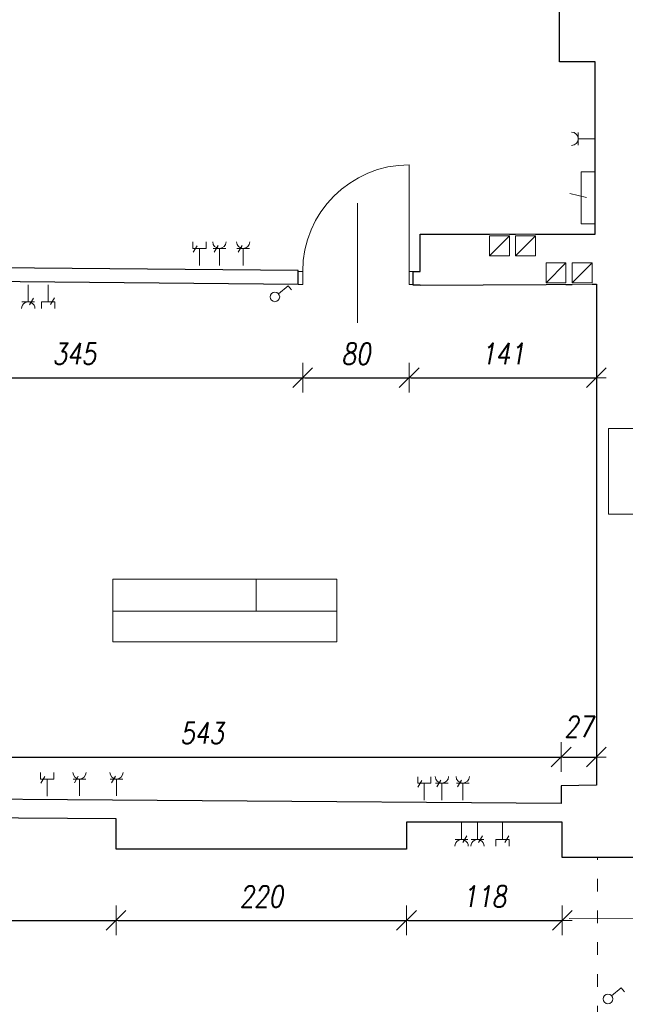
# Model space of a CAD drawing. Header units: millimetres. Extents: x -58431 to 28973, y -32170 to 9431.
# Tile 10 of 54: x -54261 to -49684, y -18478 to -11040. Entities that reach past the tile are written whole.
import ezdxf

# ---------------------------------------------------------------- set-up
doc = ezdxf.new("R2010")
doc.units = ezdxf.units.MM
doc.header["$LTSCALE"] = 8
doc.linetypes.add('ACAD_ISO03W100', pattern=[30, 12, -18])
doc.layers.get('Defpoints').update_dxf_attribs({"lineweight": 0})
for name, color, linetype, lineweight in [('A_DIMEN', 7, 'Continuous', 0), ('BAM_OPISY POWIERZCHNI', 40, 'Continuous', 0), ('instalacje', 6, 'Continuous', 0), ('OTWARCIE WENTYLACJI', 255, 'Continuous', 0), ('piętro_dzwi i okna', 3, 'Continuous', 0), ('piętro_podciąg', 2, 'ACAD_ISO03W100', 0), ('piętro_rzut', 7, 'Continuous', 30), ('wymiarowanie', 4, 'Continuous', 0)]:
    doc.layers.add(name, color=color, linetype=linetype, lineweight=lineweight)
doc.styles.add('ROMANS1', font='romans.shx', dxfattribs={"width": 0.8, "oblique": 10})
doc.dimstyles.new('NARCH100', dxfattribs={"dimscale": 100, "dimtxt": 1.6, "dimasz": 0.15, "dimexe": 0, "dimexo": 0, "dimgap": 1, "dimtad": 1, "dimdec": 0, "dimlfac": 0.1, "dimrnd": 1, "dimdsep": 46, "dimtxsty": 'ROMANS1', "dimblk": 'wym', "dimcen": -1.5, "dimse1": 1, "dimse2": 1, "dimclrd": 4, "dimclre": 4, "dimclrt": 3, "dimadec": 0, "dimazin": 0, "dimtfac": 0.04, "dimtdec": 0, "dimtmove": 2, "dimatfit": 3, "dimldrblk": 'wym', "dimfxl": 0, "dimtolj": 1, "dimarcsym": 0})

# ---------------------------------------------------------------- blocks, each defined once
blk = doc.blocks.new('wym')
at = {"layer": 'A_DIMEN', "color": 4, "ltscale": 100}
for p, q in [((-5, -5), (5, 5)), ((0, -7.5), (0, 7.5)), ((-5, 0), (5, 0))]:
    blk.add_line(p, q, dxfattribs=at)
blk = doc.blocks.new('*D650')
at = {"layer": 'BAM_OPISY POWIERZCHNI', "color": 4, "lineweight": -2, "transparency": 16777216}
blk.add_line((-55560, -13744.5), (-52136.9, -13744.5), dxfattribs=at)
at = {"layer": 'Defpoints', "color": 0, "transparency": 16777216}
for p in [(-55575, -13008.3), (-52121.9, -13039.5), (-52121.9, -13744.5)]:
    blk.add_point(p, dxfattribs=at)
at = {"layer": 'BAM_OPISY POWIERZCHNI', "color": 4, "lineweight": -2, "transparency": 16777216, "xscale": 15, "yscale": 15, "zscale": 15, "rotation": 179.9999999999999}
blk.add_blockref('wym', (-55575, -13744.5), dxfattribs=at)
at = {"layer": 'BAM_OPISY POWIERZCHNI', "color": 4, "lineweight": -2, "transparency": 16777216, "xscale": 15, "yscale": 15, "zscale": 15}
blk.add_blockref('wym', (-52121.9, -13744.5), dxfattribs=at)
at = {"layer": 'BAM_OPISY POWIERZCHNI', "color": 3, "transparency": 16777216, "insert": (-53848.4, -13564.5), "char_height": 160, "attachment_point": 5, "style": 'ROMANS1'}
blk.add_mtext('\\A1;345', dxfattribs=at)
blk = doc.blocks.new('*D651')
at = {"layer": 'BAM_OPISY POWIERZCHNI', "color": 4, "lineweight": -2, "transparency": 16777216}
blk.add_line((-52106.9, -13744.5), (-51332.5, -13744.5), dxfattribs=at)
at = {"layer": 'Defpoints', "color": 0, "transparency": 16777216}
for p in [(-52121.9, -13039.5), (-51317.5, -13039.5), (-51317.5, -13744.5)]:
    blk.add_point(p, dxfattribs=at)
at = {"layer": 'BAM_OPISY POWIERZCHNI', "color": 4, "lineweight": -2, "transparency": 16777216, "xscale": 15, "yscale": 15, "zscale": 15, "rotation": 179.9999999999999}
blk.add_blockref('wym', (-52121.9, -13744.5), dxfattribs=at)
at = {"layer": 'BAM_OPISY POWIERZCHNI', "color": 4, "lineweight": -2, "transparency": 16777216, "xscale": 15, "yscale": 15, "zscale": 15}
blk.add_blockref('wym', (-51317.5, -13744.5), dxfattribs=at)
at = {"layer": 'BAM_OPISY POWIERZCHNI', "color": 3, "transparency": 16777216, "insert": (-51719.7, -13564.5), "char_height": 160, "attachment_point": 5, "style": 'ROMANS1'}
blk.add_mtext('\\A1;80', dxfattribs=at)
blk = doc.blocks.new('*D652')
at = {"layer": 'BAM_OPISY POWIERZCHNI', "color": 4, "lineweight": -2, "transparency": 16777216}
blk.add_line((-51302.5, -13744.5), (-49918.1, -13744.5), dxfattribs=at)
at = {"layer": 'Defpoints', "color": 0, "transparency": 16777216}
for p in [(-51317.5, -13039.5), (-49903.1, -13039.5), (-49903.1, -13744.5)]:
    blk.add_point(p, dxfattribs=at)
at = {"layer": 'BAM_OPISY POWIERZCHNI', "color": 4, "lineweight": -2, "transparency": 16777216, "xscale": 15, "yscale": 15, "zscale": 15, "rotation": 179.9999999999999}
blk.add_blockref('wym', (-51317.5, -13744.5), dxfattribs=at)
at = {"layer": 'BAM_OPISY POWIERZCHNI', "color": 4, "lineweight": -2, "transparency": 16777216, "xscale": 15, "yscale": 15, "zscale": 15}
blk.add_blockref('wym', (-49903.1, -13744.5), dxfattribs=at)
at = {"layer": 'BAM_OPISY POWIERZCHNI', "color": 3, "transparency": 16777216, "insert": (-50610.3, -13564.5), "char_height": 160, "attachment_point": 5, "style": 'ROMANS1'}
blk.add_mtext('\\A1;141', dxfattribs=at)
blk = doc.blocks.new('*D653')
at = {"layer": 'BAM_OPISY POWIERZCHNI', "color": 4, "lineweight": -2, "transparency": 16777216}
blk.add_line((-55574.4, -17843.9), (-53547.7, -17843.9), dxfattribs=at)
at = {"layer": 'Defpoints', "color": 0, "transparency": 16777216}
for p in [(-55589.4, -17061.8), (-53532.7, -17076), (-53532.7, -17843.9)]:
    blk.add_point(p, dxfattribs=at)
at = {"layer": 'BAM_OPISY POWIERZCHNI', "color": 4, "lineweight": -2, "transparency": 16777216, "xscale": 15, "yscale": 15, "zscale": 15, "rotation": 179.9999999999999}
blk.add_blockref('wym', (-55589.4, -17843.9), dxfattribs=at)
at = {"layer": 'BAM_OPISY POWIERZCHNI', "color": 4, "lineweight": -2, "transparency": 16777216, "xscale": 15, "yscale": 15, "zscale": 15}
blk.add_blockref('wym', (-53532.7, -17843.9), dxfattribs=at)
at = {"layer": 'BAM_OPISY POWIERZCHNI', "color": 3, "transparency": 16777216, "insert": (-54561.1, -17663.9), "char_height": 160, "attachment_point": 5, "style": 'ROMANS1'}
blk.add_mtext('\\A1;206', dxfattribs=at)
blk = doc.blocks.new('*D654')
at = {"layer": 'BAM_OPISY POWIERZCHNI', "color": 4, "lineweight": -2, "transparency": 16777216}
blk.add_line((-53517.7, -17843.9), (-51352.7, -17843.9), dxfattribs=at)
at = {"layer": 'Defpoints', "color": 0, "transparency": 16777216}
for p in [(-53532.7, -17076), (-51337.7, -17306.6), (-51337.7, -17843.9)]:
    blk.add_point(p, dxfattribs=at)
at = {"layer": 'BAM_OPISY POWIERZCHNI', "color": 4, "lineweight": -2, "transparency": 16777216, "xscale": 15, "yscale": 15, "zscale": 15, "rotation": 179.9999999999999}
blk.add_blockref('wym', (-53532.7, -17843.9), dxfattribs=at)
at = {"layer": 'BAM_OPISY POWIERZCHNI', "color": 4, "lineweight": -2, "transparency": 16777216, "xscale": 15, "yscale": 15, "zscale": 15}
blk.add_blockref('wym', (-51337.7, -17843.9), dxfattribs=at)
at = {"layer": 'BAM_OPISY POWIERZCHNI', "color": 3, "transparency": 16777216, "insert": (-52435.2, -17663.9), "char_height": 160, "attachment_point": 5, "style": 'ROMANS1'}
blk.add_mtext('\\A1;220', dxfattribs=at)
blk = doc.blocks.new('*D655')
at = {"layer": 'BAM_OPISY POWIERZCHNI', "color": 4, "lineweight": -2, "transparency": 16777216}
blk.add_line((-51322.7, -17843.9), (-50175.8, -17843.9), dxfattribs=at)
at = {"layer": 'Defpoints', "color": 0, "transparency": 16777216}
for p in [(-50160.8, -17102.8), (-51337.7, -17306.6), (-50160.8, -17843.9)]:
    blk.add_point(p, dxfattribs=at)
at = {"layer": 'BAM_OPISY POWIERZCHNI', "color": 4, "lineweight": -2, "transparency": 16777216, "xscale": 15, "yscale": 15, "zscale": 15, "rotation": 179.9999999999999}
blk.add_blockref('wym', (-51337.7, -17843.9), dxfattribs=at)
at = {"layer": 'BAM_OPISY POWIERZCHNI', "color": 4, "lineweight": -2, "transparency": 16777216, "xscale": 15, "yscale": 15, "zscale": 15}
blk.add_blockref('wym', (-50160.8, -17843.9), dxfattribs=at)
at = {"layer": 'BAM_OPISY POWIERZCHNI', "color": 3, "transparency": 16777216, "insert": (-50749.3, -17663.9), "char_height": 160, "attachment_point": 5, "style": 'ROMANS1'}
blk.add_mtext('\\A1;118', dxfattribs=at)
blk = doc.blocks.new('*D806')
at = {"layer": 'BAM_OPISY POWIERZCHNI', "color": 4, "lineweight": -2, "transparency": 16777216}
blk.add_line((-55582.9, -16610.2), (-50184.6, -16610.2), dxfattribs=at)
at = {"layer": 'Defpoints', "color": 0, "transparency": 16777216}
for p in [(-50169.6, -16610.2), (-55597.9, -16921.9), (-50169.6, -16921.9)]:
    blk.add_point(p, dxfattribs=at)
at = {"layer": 'BAM_OPISY POWIERZCHNI', "color": 4, "lineweight": -2, "transparency": 16777216, "xscale": 15, "yscale": 15, "zscale": 15, "rotation": 179.9999999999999}
blk.add_blockref('wym', (-55597.9, -16610.2), dxfattribs=at)
at = {"layer": 'BAM_OPISY POWIERZCHNI', "color": 4, "lineweight": -2, "transparency": 16777216, "xscale": 15, "yscale": 15, "zscale": 15}
blk.add_blockref('wym', (-50169.6, -16610.2), dxfattribs=at)
at = {"layer": 'BAM_OPISY POWIERZCHNI', "color": 3, "transparency": 16777216, "insert": (-52883.8, -16430.2), "char_height": 160, "attachment_point": 5, "style": 'ROMANS1'}
blk.add_mtext('\\A1;543', dxfattribs=at)
blk = doc.blocks.new('*D807')
at = {"layer": 'BAM_OPISY POWIERZCHNI', "color": 4, "lineweight": -2, "transparency": 16777216}
blk.add_line((-50154.6, -16610.2), (-49918.1, -16610.2), dxfattribs=at)
at = {"layer": 'Defpoints', "color": 0, "transparency": 16777216}
for p in [(-49903.1, -16610.2), (-49903.1, -16821.9), (-50169.6, -16921.9)]:
    blk.add_point(p, dxfattribs=at)
at = {"layer": 'BAM_OPISY POWIERZCHNI', "color": 4, "lineweight": -2, "transparency": 16777216, "xscale": 15, "yscale": 15, "zscale": 15, "rotation": 179.9999999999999}
blk.add_blockref('wym', (-50169.6, -16610.2), dxfattribs=at)
at = {"layer": 'BAM_OPISY POWIERZCHNI', "color": 4, "lineweight": -2, "transparency": 16777216, "xscale": 15, "yscale": 15, "zscale": 15}
blk.add_blockref('wym', (-49903.1, -16610.2), dxfattribs=at)
at = {"layer": 'BAM_OPISY POWIERZCHNI', "color": 3, "transparency": 16777216, "insert": (-50036.4, -16380.2), "char_height": 160, "attachment_point": 5, "style": 'ROMANS1'}
blk.add_mtext('\\A1;27', dxfattribs=at)

msp = doc.modelspace()

# ---------------------------------------------------------------- linework, layer by layer
at = {"layer": 'BAM_OPISY POWIERZCHNI'}
msp.add_line((-52473.7, -15267.3), (-52473.7, -15507.3), dxfattribs=at)
for points in [[(-51865.1, -15267.3), (-53555.7, -15267.3)], [(-53555.7, -15267.3), (-53555.7, -15507.3), (-51865.1, -15507.3), (-51865.1, -15267.3)], [(-53555.7, -15500.8), (-53555.7, -15740.8), (-51865.1, -15740.8), (-51865.1, -15500.8)]]:
    msp.add_lwpolyline(points, dxfattribs=at)
at = {"layer": 'instalacje'}
for p, q in [((-50710.7, -12823.3), (-50560.1, -12672.9)), ((-50560.1, -12672.9), (-50710.7, -12672.9)), ((-50710.7, -12672.9), (-50710.7, -12823.3)), ((-50560.1, -12823.3), (-50560.1, -12672.9)), ((-50512.9, -12823.3), (-50362.4, -12672.9)), ((-50362.4, -12672.9), (-50512.9, -12672.9)), ((-50512.9, -12672.9), (-50512.9, -12823.3)), ((-50362.4, -12823.3), (-50362.4, -12672.9)), ((-50710.7, -12823.3), (-50560.1, -12823.3)), ((-50512.9, -12823.3), (-50362.4, -12823.3)), ((-50283.4, -13027.6), (-50132.8, -12877.2)), ((-50132.8, -12877.2), (-50283.4, -12877.2)), ((-50283.4, -12877.2), (-50283.4, -13027.6)), ((-50132.8, -13027.6), (-50132.8, -12877.2)), ((-50085.6, -13027.6), (-49935.1, -12877.2)), ((-49935.1, -12877.2), (-50085.6, -12877.2)), ((-50085.6, -12877.2), (-50085.6, -13027.6)), ((-49935.1, -13027.6), (-49935.1, -12877.2)), ((-52304.7, -13110.3), (-52231.9, -13049.4)), ((-52231.9, -13049.4), (-52206.6, -13079.6)), ((-50283.4, -13027.6), (-50132.8, -13027.6)), ((-50085.6, -13027.6), (-49935.1, -13027.6)), ((-49787.9, -18413.8), (-49715.1, -18352.9)), ((-49715.1, -18352.9), (-49689.8, -18383.1))]:
    msp.add_line(p, q, dxfattribs=at)
for points in [[(-50040.3, -11987.1), (-50040.3, -11891.2)], [(-50040.3, -11939.1), (-49912.3, -11939.1)], [(-49912.3, -12189.5), (-50017.5, -12189.5), (-50017.5, -12581), (-49912.3, -12581)], [(-50103.3, -12353.1), (-49977.1, -12382.7)], [(-52952.1, -12717.6), (-52952.1, -12767.8)], [(-52851.6, -12717.6), (-52851.6, -12767.8)], [(-52851.6, -12767.8), (-52952.1, -12767.8)], [(-52920, -12747.1), (-52949.9, -12796.8)], [(-52901.9, -12767.8), (-52901.9, -12895.8)], [(-52799.8, -12767.8), (-52703.9, -12767.8)], [(-52760.5, -12746.2), (-52790.4, -12795.9)], [(-52751.9, -12767.8), (-52751.9, -12895.8)], [(-52619.8, -12767.8), (-52523.9, -12767.8)], [(-52580.5, -12746.2), (-52610.4, -12795.9)], [(-52571.9, -12767.8), (-52571.9, -12895.8)], [(-54195.8, -13171.9), (-54195.7, -13043.9)], [(-54045.1, -13170.8), (-54045.1, -13042.8)], [(-54187.1, -13193.5), (-54157.2, -13143.8)], [(-54027, -13191.5), (-53997.1, -13141.8)], [(-54147.8, -13171.9), (-54243.7, -13171.9)], [(-54095.3, -13170.8), (-53994.8, -13170.8)], [(-54095.3, -13221), (-54095.3, -13170.8)], [(-53994.8, -13221), (-53994.8, -13170.8)], [(-49810.7, -14774), (-49560.7, -14774), (-49560.7, -14127), (-49810.7, -14127), (-49810.7, -14774)], [(-54103.6, -16727), (-54103.6, -16777.2)], [(-54003.1, -16727), (-54003.1, -16777.2)], [(-54003.1, -16777.2), (-54103.6, -16777.2)], [(-54071.5, -16756.6), (-54101.4, -16806.3)], [(-54053.4, -16777.2), (-54053.4, -16905.2)], [(-53857, -16776.1), (-53761.1, -16776.1)], [(-53817.7, -16754.5), (-53847.6, -16804.3)], [(-53809.1, -16776.1), (-53809.1, -16904.1)], [(-53576.9, -16776.1), (-53481, -16776.1)], [(-53537.6, -16754.6), (-53567.5, -16804.3)], [(-53528.9, -16776.1), (-53528.9, -16904.1)], [(-51253.4, -16758.3), (-51253.4, -16808.5)], [(-51152.9, -16808.5), (-51253.4, -16808.5)], [(-51221.2, -16787.8), (-51251.1, -16837.5)], [(-51203.1, -16808.5), (-51203.1, -16936.5)], [(-51152.9, -16758.3), (-51152.9, -16808.5)], [(-51118.2, -16807.4), (-51022.3, -16807.4)], [(-51078.9, -16785.8), (-51108.8, -16835.5)], [(-51070.3, -16807.4), (-51070.3, -16935.4)], [(-50961.1, -16807.4), (-50865.2, -16807.4)], [(-50921.8, -16785.8), (-50951.7, -16835.5)], [(-50913.1, -16807.4), (-50913.2, -16935.4)], [(-50921.4, -17233.9), (-50921.4, -17105.9)], [(-50801.4, -17234), (-50801.4, -17106)], [(-50613.2, -17233.9), (-50613.2, -17105.9)], [(-50873.5, -17233.9), (-50969.4, -17233.9)], [(-50912.8, -17255.5), (-50882.9, -17205.8)], [(-50753.5, -17234), (-50849.4, -17234)], [(-50792.8, -17255.5), (-50762.9, -17205.8)], [(-50663.4, -17233.9), (-50562.9, -17233.9)], [(-50663.4, -17284.2), (-50663.4, -17233.9)], [(-50595.1, -17254.6), (-50565.2, -17204.9)], [(-50562.9, -17284.2), (-50562.9, -17233.9)]]:
    msp.add_lwpolyline(points, dxfattribs=at)
for centre in [(-52332.1, -13133.9), (-49815.3, -18437.4)]:
    msp.add_circle(centre, 36.2, dxfattribs=at)
for centre, start, end in [((-50090.5, -11939.1), 270, 90), ((-52751.9, -12717.6), 180, 360), ((-52571.9, -12717.6), 180, 360), ((-54195.8, -13222.2), 359.99226, 179.99226), ((-53809, -16725.9), 179.99226, 359.99226), ((-53528.9, -16725.9), 179.99226, 359.99226), ((-51070.3, -16757.2), 179.99226, 359.99226), ((-50913.1, -16757.1), 179.99226, 359.99226), ((-50921.4, -17284.2), 359.99226, 179.99226), ((-50801.4, -17284.2), 359.99226, 179.99226)]:
    msp.add_arc(centre, 50.2, start, end, dxfattribs=at)
at = {"layer": 'OTWARCIE WENTYLACJI'}
for points in [[(-50560.1, -12659.7), (-50710.7, -12659.7)], [(-50362.4, -12659.7), (-50512.9, -12659.7)], [(-50132.8, -13039.8), (-50283.4, -13040.6)], [(-49935.1, -13038.8), (-50085.6, -13039.6)]]:
    msp.add_lwpolyline(points, dxfattribs=at)
at = {"layer": 'piętro_dzwi i okna'}
for points in [[(-51316.9, -12940.5), (-51316.9, -12136.1)], [(-52121.9, -12941.1), (-52157.3, -12941.1)], [(-52121.9, -12941.1), (-52121.9, -13039.5)], [(-51317.5, -13039.5), (-51317.5, -12941.1)], [(-51317.5, -13039.5), (-51317.5, -12941.1)], [(-51286.9, -12941.1), (-51317.5, -12941.1)], [(-52157.3, -13039.5), (-52121.9, -13039.5)], [(-51317.5, -13039.5), (-51286.9, -13039.5)]]:
    msp.add_lwpolyline(points, dxfattribs=at)
msp.add_arc((-51316.9, -12941.1), 805, 90, 180, dxfattribs=at)
at = {"layer": 'piętro_podciąg'}
msp.add_lwpolyline([(-49894.5, -19545.4), (-49894.5, -17369), (-49894.5, -17369)], dxfattribs=at)
at = {"layer": 'piętro_rzut'}
for points in [[(-50362.4, -12659.7), (-49912.3, -12659.7), (-49912.3, -11359.2), (-50181, -11359.2), (-50181, -10824.6), (-49576.2, -10824.6), (-49576.2, -11184.2)], [(-51233.3, -13045.4), (-51286.9, -13045.4), (-51286.9, -12941.1), (-51234.9, -12941.1), (-51234.9, -12659.7), (-50710.7, -12659.7)], [(-50560.1, -12659.7), (-50512.9, -12659.7)], [(-52157.3, -12934.8), (-55574.6, -12903.6)], [(-52157.3, -13039.5), (-52157.3, -12934.8)], [(-52157.3, -13039.5), (-55575, -13008.3)], [(-49935.1, -13038.8), (-49903.1, -13038.7), (-49903.1, -16821.9), (-50169.6, -16828.6), (-50169.6, -16961.5), (-55597.9, -16921.9)], [(-51233.3, -13045.4), (-50283.4, -13040.6)], [(-50132.8, -13039.8), (-50085.6, -13039.6)], [(-49576.2, -13635), (-49576.2, -17369), (-50160.8, -17369), (-50160.8, -17102.8), (-51337.7, -17102.8), (-51337.7, -17306.6), (-53532.7, -17306.6), (-53532.7, -17076), (-55744.8, -17060.8)]]:
    msp.add_lwpolyline(points, dxfattribs=at)
at = {"layer": 'wymiarowanie'}
for points in [[(-51707.5, -13330.2), (-51706.9, -12424.7)], [(-50108.1, -17830.2), (-49202.6, -17831.3)]]:
    msp.add_lwpolyline(points, dxfattribs=at)

# ---------------------------------------------------------------- dimensions: what is measured, and where the dimension line sits
at = {"layer": 'BAM_OPISY POWIERZCHNI'}
for base, p1, p2, picture, middle in [((-52121.9, -13744.5), (-55575, -13008.3), (-52121.9, -13039.5), '*D650', (-53848.4, -13564.5)), ((-51317.5, -13744.5), (-52121.9, -13039.5), (-51317.5, -13039.5), '*D651', (-51719.7, -13564.5)), ((-49903.1, -13744.5), (-51317.5, -13039.5), (-49903.1, -13039.5), '*D652', (-50610.3, -13564.5)), ((-49903.1, -16610.2), (-50169.6, -16921.9), (-49903.1, -16821.9), '*D807', (-50036.4, -16380.2)), ((-50169.6, -16610.2), (-55597.9, -16921.9), (-50169.6, -16921.9), '*D806', (-52883.8, -16430.2)), ((-53532.7, -17843.9), (-55589.4, -17061.8), (-53532.7, -17076), '*D653', (-54561.1, -17663.9)), ((-51337.6676, -17843.8715), (-53532.7129, -17075.9855), (-51337.6676, -17306.5564), '*D654', (-52435.1903, -17663.8715)), ((-50160.8, -17843.9), (-51337.7, -17306.6), (-50160.8, -17102.8), '*D655', (-50749.3, -17663.9))]:
    dim = msp.add_linear_dim(base=base, p1=p1, p2=p2, dimstyle='NARCH100', dxfattribs=at)
    dim.commit()
    dim.dimension.update_dxf_attribs({"geometry": picture, "text_midpoint": middle})

doc.saveas('drawing.dxf')
